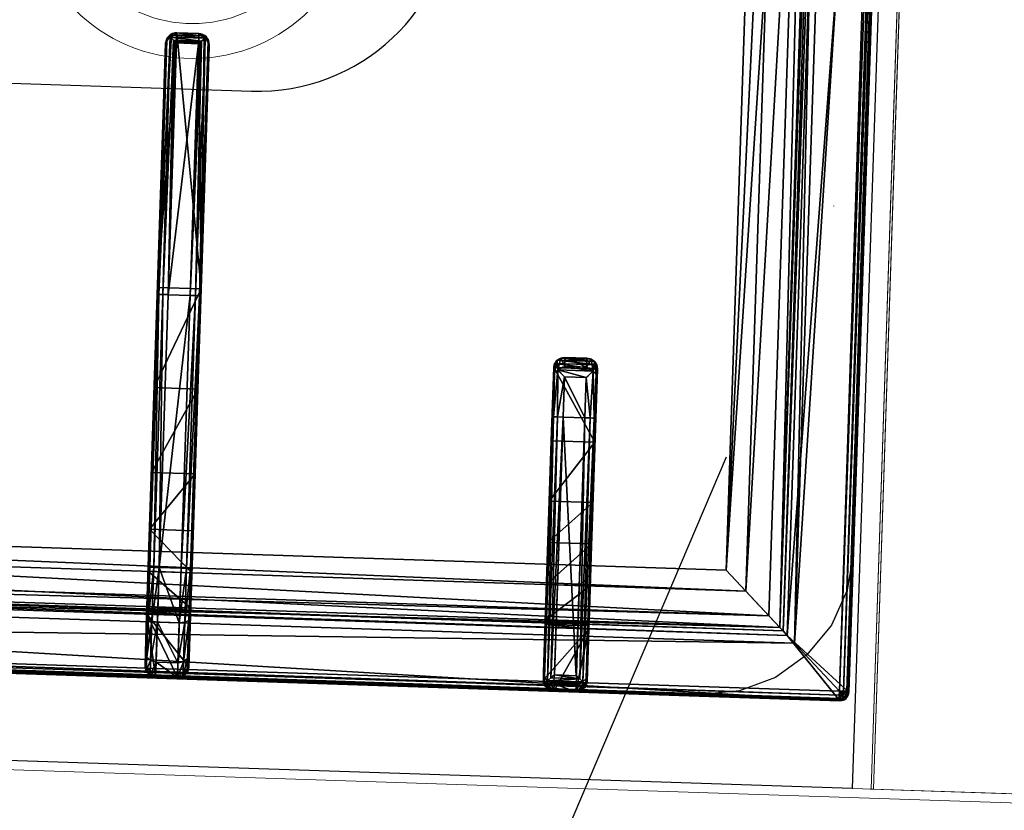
# Model space of a CAD drawing. Header units: millimetres. Extents: x 297264 to 416219, y -77299 to -23696.
# Tile 17 of 187: x 299319 to 299545, y -28634 to -28453. Entities that reach past the tile are written whole.
import ezdxf

# ---------------------------------------------------------------- set-up
doc = ezdxf.new("R2010")
doc.units = ezdxf.units.MM
doc.header["$LTSCALE"] = 2.5
doc.linetypes.add('CONTINUA', pattern=[0])
doc.linetypes.add('DASHDOTX2', pattern=[2, 1, -0.5, 0, -0.5])
doc.layers.add('CKD Equipments', color=252, linetype='Continuous', lineweight=0)
doc.layers.add('HATCH LIGHT', color=250, linetype='Continuous', lineweight=0)
for name, color, linetype in [('CKD-Hood', 1, 'Continuous'), ('IQ_200_3D', 1, 'Continuous'), ('IQ_204_2D', 7, 'CONTINUA'), ('IQ_204_3D', 7, 'Continuous')]:
    doc.layers.add(name, color=color, linetype=linetype)

# ---------------------------------------------------------------- blocks, each defined once
blk = doc.blocks.new('ELECTROLUX-MC7-TOPFYERBRURNERS4')
at = {"layer": 'IQ_200_3D'}
for points, invisible_edges in [([(800, -80.5, 900), (779.66, -117.26, 900), (779.66, -619.74, 900), (800, -655, 900)], 5), ([(778.51, -628.47, 900), (779.66, -619.74, 900), (800, -655, 900)], 10), ([(775.14, -636.62, 900), (778.51, -628.47, 900), (800, -655, 900)], 10), ([(769.77, -643.61, 900), (775.14, -636.62, 900), (800, -655, 900)], 10), ([(762.78, -648.98, 900), (769.77, -643.61, 900), (800, -655, 900)], 10), ([(754.63, -652.35, 900), (762.78, -648.98, 900), (800, -655, 900)], 10), ([(800, -655, 900), (745.89, -653.5, 900), (454.11, -653.5, 900), (400, -655, 900)], 5), ([(745.89, -653.5, 900), (754.63, -652.35, 900), (800, -655, 900)], 10)]:
    blk.add_3dface(points, dxfattribs=dict(at, invisible_edges=invisible_edges))
at = {"layer": 'IQ_204_2D'}
for p, q in [((780, -651.5), (780, -85.5)), ((634.69, -492.25), (635.11, -492.25)), ((635.11, -492.25), (692.24, -492.25)), ((692.24, -492.25), (754.69, -492.25)), ((754.69, -494.75), (754.69, -492.25)), ((754.69, -492.25), (777.19, -492.25)), ((632.19, -494.75), (632.19, -499.75)), ((632.64, -494.75), (632.19, -494.75)), ((632.64, -494.75), (632.64, -499.75)), ((632.73, -494.16), (632.73, -500.34)), ((634.54, -494.75), (634.54, -499.75)), ((692.19, -494.75), (634.54, -494.75)), ((692.19, -494.75), (692.19, -499.75)), ((754.69, -494.75), (692.19, -494.75)), ((754.69, -494.75), (754.69, -499.75)), ((779.69, -494.75), (754.69, -494.75)), ((779.69, -494.75), (779.69, -499.75)), ((632.19, -499.75), (632.64, -499.75)), ((634.54, -499.75), (692.19, -499.75)), ((692.19, -499.75), (754.69, -499.75)), ((754.69, -502.25), (754.69, -499.75)), ((754.69, -499.75), (779.69, -499.75)), ((635.11, -502.25), (634.69, -502.25)), ((692.24, -502.25), (635.11, -502.25)), ((754.69, -502.25), (692.24, -502.25)), ((777.19, -502.25), (754.69, -502.25)), ((708.09, -583.5), (705.96, -583.5)), ((708.09, -583.5), (717.24, -583.5)), ((717.24, -583.5), (777.53, -583.5)), ((703.52, -591), (703.52, -586)), ((703.52, -586), (705.63, -586)), ((705.63, -586), (705.63, -591)), ((717.19, -586), (707.98, -586)), ((707.98, -591), (707.98, -586)), ((717.19, -586), (717.19, -591)), ((778, -586), (717.19, -586)), ((778, -586), (778, -591)), ((780, -586), (780, -591)), ((780, -586), (780, -591)), ((705.63, -591), (703.52, -591)), ((707.98, -591), (717.19, -591)), ((717.19, -591), (778, -591)), ((705.96, -593.5), (708.09, -593.5)), ((717.24, -593.5), (708.09, -593.5)), ((777.53, -593.5), (717.24, -593.5)), ((422, -653.5), (778, -653.5))]:
    blk.add_line(p, q, dxfattribs=at)
blk.add_lwpolyline([(751.02, -112.48), (448.98, -112.48), (448.98, -624.52), (751.02, -624.52)], close=True, dxfattribs=at)
blk.add_lwpolyline([(645, -383.5), (645, -512.25, -1), (555, -512.25), (555, -383.5)], format="xyb", dxfattribs=at)
for centre, start, end in [((777.19, -494.75), 0, 90), ((777.19, -499.75), 270, 0)]:
    blk.add_arc(centre, 2.5, start, end, dxfattribs=at)
at = {"layer": 'IQ_204_2D', "extrusion": (0, 0, -1)}
for centre, major_axis, ratio, start_param, end_param in [((634.69, -494.75), (2.5, 0), 0.99863, 3.141593, 4.712389), ((635.11, -494.75), (0, 2.5), 0.951091, -0.914364, 0), ((692.24, -494.75), (0, 2.5), 0.02182, 4.712389, 6.283185), ((636.11, -494.75), (3.47, 0), 0.720185, 3.141593, 3.380139), ((634.69, -499.75), (-2.5, 0), 0.99863, 4.712389, 6.283185), ((636.11, -499.75), (-3.47, 0), 0.720185, -0.238546, 0), ((692.24, -499.75), (0, 2.5), 0.02182, 3.141593, 4.712389), ((635.11, -499.75), (0, 2.5), 0.951091, 3.141593, 4.055957), ((778, -651.5), (-1.42, 1.42), 0.997265, 2.357564, 3.925621)]:
    blk.add_ellipse(centre, major_axis=major_axis, ratio=ratio, start_param=start_param, end_param=end_param, dxfattribs=at)
at = {"layer": 'IQ_204_2D'}
for centre, major_axis, ratio, start_param, end_param in [((708.09, -586), (0, 2.5), 0.84544, 0, 0.894481), ((717.24, -586), (0, 2.5), 0.02182, 0, 1.570796), ((777.53, -586), (0, 2.5), 0.948965, -0.895145, 0), ((708.09, -586), (1.92, 1.92), 0.8391, 1.592613, 2.268928), ((708.09, -586), (-2.5, 2.5), 0.02182, 0.872665, 1.54898), ((708.09, -591), (-1.92, 1.92), 0.8391, 0.872665, 1.54898), ((708.09, -591), (2.5, 2.5), 0.02182, 1.592613, 2.268928), ((708.09, -591), (0, 2.5), 0.84544, 2.247111, 3.141593), ((717.24, -591), (0, 2.5), 0.02182, 1.570796, 3.141593), ((777.53, -591), (0, 2.5), 0.948965, 3.141593, 4.036737)]:
    blk.add_ellipse(centre, major_axis=major_axis, ratio=ratio, start_param=start_param, end_param=end_param, dxfattribs=at)
for points, knots in [([(633.22, -493.22), (633.07, -493.42), (632.94, -493.63), (632.8, -493.95), (632.76, -494.06), (632.73, -494.16)], [11.917214, 11.917214, 11.917214, 11.917214, 12.775852, 12.775852, 13.165698, 13.165698, 13.165698, 13.165698]), ([(634.54, -494.75), (634.54, -494.75), (634.54, -494.75), (634.54, -494.75), (634.54, -494.75), (634.54, -494.75), (634.54, -494.75), (634.54, -494.74), (634.54, -494.74), (634.54, -494.74), (634.53, -494.74), (634.53, -494.73), (634.53, -494.73), (634.51, -494.71), (634.5, -494.7), (634.48, -494.68), (634.46, -494.66), (634.41, -494.6), (634.37, -494.55), (634.25, -494.41), (634.15, -494.31), (633.97, -494.1), (633.87, -493.99), (633.68, -493.77), (633.59, -493.66), (633.41, -493.44), (633.31, -493.33), (633.22, -493.22)], [8.18857, 8.18857, 8.18857, 8.18857, 8.190334, 8.190334, 8.192098, 8.192098, 8.195626, 8.195626, 8.202682, 8.202682, 8.216794, 8.216794, 8.245018, 8.245018, 8.301466, 8.301466, 8.414361, 8.414361, 8.640152, 8.640152, 9.091733, 9.091733, 9.543315, 9.543315, 9.994896, 9.994896, 10.458359, 10.458359, 10.458359, 10.458359]), ([(632.73, -500.34), (632.76, -500.44), (632.8, -500.55), (632.94, -500.87), (633.07, -501.08), (633.22, -501.28)], [0.764042, 0.764042, 0.764042, 0.764042, 1.153889, 1.153889, 2.012527, 2.012527, 2.012527, 2.012527]), ([(633.22, -501.28), (633.31, -501.17), (633.41, -501.06), (633.59, -500.84), (633.68, -500.73), (633.87, -500.51), (633.97, -500.4), (634.15, -500.19), (634.25, -500.09), (634.37, -499.95), (634.41, -499.9), (634.46, -499.84), (634.48, -499.82), (634.5, -499.8), (634.51, -499.79), (634.53, -499.77), (634.53, -499.77), (634.53, -499.76), (634.54, -499.76), (634.54, -499.76), (634.54, -499.76), (634.54, -499.75), (634.54, -499.75), (634.54, -499.75), (634.54, -499.75), (634.54, -499.75), (634.54, -499.75), (634.54, -499.75)], [5.918265, 5.918265, 5.918265, 5.918265, 6.381728, 6.381728, 6.833309, 6.833309, 7.284891, 7.284891, 7.736472, 7.736472, 7.962263, 7.962263, 8.075158, 8.075158, 8.131606, 8.131606, 8.15983, 8.15983, 8.173942, 8.173942, 8.180998, 8.180998, 8.184526, 8.184526, 8.18629, 8.18629, 8.188054, 8.188054, 8.188054, 8.188054]), ([(705.96, -583.5), (705.81, -583.5), (705.65, -583.51), (705.34, -583.58), (705.18, -583.63), (704.88, -583.75), (704.74, -583.83), (704.47, -584.02), (704.35, -584.12), (704.13, -584.34), (704.03, -584.47), (703.85, -584.74), (703.77, -584.89), (703.65, -585.2), (703.6, -585.36), (703.54, -585.68), (703.52, -585.84), (703.52, -586)], [3.776921, 3.776921, 3.776921, 3.776921, 4.248957, 4.248957, 4.720993, 4.720993, 5.193029, 5.193029, 5.665065, 5.665065, 6.135831, 6.135831, 6.606596, 6.606596, 7.077361, 7.077361, 7.548126, 7.548126, 7.548126, 7.548126]), ([(779.38, -584.44), (779.21, -584.64), (779.01, -584.87), (778.67, -585.25), (778.53, -585.41), (778.26, -585.71), (778.13, -585.86), (778, -586)], [11.858599, 11.858599, 11.858599, 11.858599, 12.773425, 12.773425, 13.35037, 13.35037, 13.927314, 13.927314, 13.927314, 13.927314]), ([(780, -586), (779.99, -585.86), (779.97, -585.71), (779.91, -585.41), (779.86, -585.25), (779.69, -584.87), (779.55, -584.64), (779.38, -584.44)], [0, 0, 0, 0, 0.576945, 0.576945, 1.153889, 1.153889, 2.068716, 2.068716, 2.068716, 2.068716]), ([(703.52, -591), (703.52, -591.16), (703.54, -591.32), (703.6, -591.64), (703.65, -591.8), (703.77, -592.11), (703.85, -592.26), (704.03, -592.53), (704.13, -592.66), (704.35, -592.88), (704.47, -592.98), (704.74, -593.17), (704.88, -593.25), (705.18, -593.37), (705.34, -593.42), (705.65, -593.48), (705.81, -593.5), (705.96, -593.5)], [15.096253, 15.096253, 15.096253, 15.096253, 15.567018, 15.567018, 16.037783, 16.037783, 16.508548, 16.508548, 16.979314, 16.979314, 17.45135, 17.45135, 17.923386, 17.923386, 18.395422, 18.395422, 18.867458, 18.867458, 18.867458, 18.867458]), ([(778, -591), (778.13, -591.14), (778.26, -591.29), (778.53, -591.59), (778.67, -591.75), (779.01, -592.13), (779.21, -592.36), (779.38, -592.56)], [0, 0, 0, 0, 0.576945, 0.576945, 1.153889, 1.153889, 2.068716, 2.068716, 2.068716, 2.068716]), ([(779.38, -592.56), (779.55, -592.36), (779.69, -592.13), (779.86, -591.75), (779.91, -591.59), (779.97, -591.29), (779.99, -591.14), (780, -591)], [11.858599, 11.858599, 11.858599, 11.858599, 12.773425, 12.773425, 13.35037, 13.35037, 13.927314, 13.927314, 13.927314, 13.927314])]:
    blk.add_open_spline(points, degree=3, knots=knots, dxfattribs=at)
at = {"layer": 'IQ_204_3D'}
mesh = blk.add_polyface(dxfattribs=at)
corners = [(779.78, -85.71, 904.1), (780, -85.5, 900), (779.52, -84.72, 904.14), (779.73, -84.5, 900), (778, -83.5, 900), (778.78, -83.98, 904.14), (779, -83.77, 900), (777.79, -83.72, 904.1), (779.48, -85.71, 905.06), (779.29, -84.85, 905), (778.65, -85.21, 905.73), (778.76, -85.71, 905.75), (778.65, -84.21, 905), (777.79, -84.02, 905.06), (778.29, -84.85, 905.73), (777.79, -84.74, 905.75), (777.79, -85.71, 906), (422.21, -85.71, 906), (422.21, -84.74, 905.75), (422.21, -84.02, 905.06), (422.21, -83.72, 904.1), (422, -83.5, 900), (765.45, -638.95, 900), (422, -653.5, 900), (434.55, -638.95, 900), (765.45, -98.05, 900), (780, -651.5, 900), (434.55, -98.05, 900), (420, -85.5, 900), (421, -83.77, 900), (779.73, -652.5, 900), (779, -653.23, 900), (778, -653.5, 900), (420, -651.5, 900), (420.27, -652.5, 900), (421, -653.23, 900), (420.27, -84.5, 900), (421.22, -83.98, 904.14), (420.48, -84.72, 904.14), (420.22, -85.71, 904.1), (421.35, -84.21, 905), (421.71, -84.85, 905.73), (420.71, -84.85, 905), (420.52, -85.71, 905.06), (421.35, -85.21, 905.73), (421.24, -85.71, 905.75), (422.21, -651.29, 906), (421.24, -651.29, 905.75), (420.52, -651.29, 905.06), (420.22, -651.29, 904.1), (420.48, -652.28, 904.14), (421.22, -653.02, 904.14), (422.21, -653.28, 904.1), (420.71, -652.15, 905), (421.35, -651.79, 905.73), (421.35, -652.79, 905), (422.21, -652.98, 905.06), (421.71, -652.15, 905.73), (422.21, -652.26, 905.75), (435.55, -637.95, 899.73), (435.55, -99.05, 899.73), (436.28, -99.78, 899), (436.28, -637.22, 899), (438.88, -634.62, 902.5), (438.88, -102.38, 902.5), (436.31, -637.19, 905.06), (436.31, -99.81, 905.06), (432.81, -96.31, 906), (432.81, -640.69, 906), (448.98, -624.52, 885), (448.98, -112.48, 885), (444.36, -107.86, 885), (444.36, -629.14, 885), (777.79, -653.28, 904.1), (777.79, -652.98, 905.06), (777.79, -651.29, 906), (777.79, -652.26, 905.75), (763.72, -637.22, 899), (764.45, -637.95, 899.73), (764.45, -99.05, 899.73), (763.72, -99.78, 899), (767.19, -640.69, 906), (767.19, -96.31, 906), (778.78, -653.02, 904.14), (779.52, -652.28, 904.14), (779.78, -651.29, 904.1), (778.65, -652.79, 905), (778.29, -652.15, 905.73), (779.29, -652.15, 905), (779.48, -651.29, 905.06), (778.65, -651.79, 905.73), (778.76, -651.29, 905.75), (761.12, -634.62, 902.5), (751.02, -624.52, 885), (763.69, -637.19, 905.06), (755.64, -629.14, 885), (755.64, -107.86, 885), (751.02, -112.48, 885), (761.12, -102.38, 902.5), (763.69, -99.81, 905.06)]
mesh.append_faces([[corners[k] for k in face] for face in [(16, 10, 14), (17, 41, 44), (46, 54, 57), (75, 87, 90)]])
mesh.append_faces([[corners[k] for k in face] for face in [(4, 5, 6), (8, 10, 11), (16, 11, 10), (15, 16, 14), (7, 19, 13), (13, 18, 15), (28, 38, 36), (19, 41, 18), (17, 18, 41), (45, 17, 44), (39, 48, 43), (43, 47, 45), (23, 51, 35), (48, 54, 47), (46, 47, 54), (58, 46, 57), (52, 74, 56), (76, 56, 74), (26, 84, 30), (74, 87, 76), (85, 88, 84), (88, 87, 86), (75, 76, 87), (91, 75, 90), (85, 8, 89), (11, 89, 8)]], dxfattribs={"vtx0": -1})
mesh.append_faces([[corners[k] for k in face] for face in [(16, 15, 17), (22, 23, 24), (25, 26, 22), (27, 21, 25), (21, 28, 29), (6, 1, 4), (4, 25, 21), (24, 28, 27), (35, 33, 23), (26, 25, 1), (23, 22, 32), (17, 45, 46), (75, 81, 46), (81, 16, 82), (46, 67, 17), (17, 82, 16), (93, 72, 69), (72, 93, 95), (70, 71, 97), (97, 95, 93)]], dxfattribs={"vtx0": -1, "vtx1": -1})
mesh.append_faces([[corners[k] for k in face] for face in [(21, 27, 28), (4, 1, 25), (26, 32, 22), (24, 23, 33)]], dxfattribs={"vtx0": -1, "vtx1": -1, "vtx2": -1})
mesh.append_faces([[corners[k] for k in face] for face in [(17, 15, 18), (24, 33, 28), (46, 45, 47), (75, 58, 76), (16, 91, 11)]], dxfattribs={"vtx0": -1, "vtx2": -1})
mesh.append_faces([[corners[k] for k in face] for face in [(0, 1, 2), (5, 2, 6), (8, 0, 9), (5, 12, 2), (5, 7, 12), (12, 13, 14), (12, 14, 9), (2, 9, 0), (10, 9, 14), (19, 18, 13), (4, 21, 7), (30, 31, 26), (34, 33, 35), (20, 21, 37), (38, 37, 36), (19, 20, 40), (38, 42, 37), (38, 39, 42), (42, 43, 44), (42, 44, 40), (37, 40, 20), (41, 40, 44), (48, 47, 43), (28, 33, 39), (49, 33, 50), (51, 50, 35), (48, 49, 53), (51, 55, 50), (51, 52, 55), (55, 56, 57), (55, 57, 53), (50, 53, 49), (54, 53, 57), (24, 27, 59), (61, 62, 60), (63, 64, 65), (67, 68, 66), (69, 70, 63), (61, 71, 62), (73, 74, 52), (58, 56, 76), (32, 73, 23), (62, 77, 59), (22, 24, 78), (27, 25, 60), (80, 61, 79), (73, 32, 83), (84, 83, 30), (74, 73, 86), (88, 89, 90), (88, 86, 84), (83, 84, 86), (92, 93, 63), (68, 81, 65), (92, 63, 94), (72, 95, 62), (95, 96, 77), (98, 97, 92), (81, 82, 94), (98, 92, 99), (77, 80, 78), (25, 22, 79), (0, 8, 85), (91, 89, 11), (80, 96, 61), (70, 97, 64), (64, 98, 66), (82, 67, 99), (1, 0, 26)]], dxfattribs={"vtx1": -1})
mesh.append_faces([[corners[k] for k in face] for face in [(31, 32, 26), (75, 46, 58), (75, 16, 81), (81, 68, 46), (68, 67, 46), (67, 82, 17), (70, 69, 71), (72, 71, 69), (71, 96, 97), (96, 95, 97), (16, 75, 91)]], dxfattribs={"vtx1": -1, "vtx2": -1})
mesh.append_faces([[corners[k] for k in face] for face in [(1, 3, 2), (4, 7, 5), (2, 3, 6), (8, 9, 10), (7, 13, 12), (12, 9, 2), (13, 15, 14), (7, 20, 19), (21, 20, 7), (6, 3, 1), (28, 36, 29), (21, 29, 37), (28, 39, 38), (37, 29, 36), (19, 40, 41), (39, 43, 42), (42, 40, 37), (43, 45, 44), (39, 49, 48), (33, 49, 39), (33, 34, 50), (23, 52, 51), (50, 34, 35), (48, 53, 54), (52, 56, 55), (55, 53, 50), (56, 58, 57), (27, 60, 59), (62, 59, 60), (64, 66, 65), (68, 65, 66), (70, 64, 63), (71, 72, 62), (73, 52, 23), (77, 78, 59), (24, 59, 78), (25, 79, 60), (61, 60, 79), (32, 31, 83), (26, 85, 84), (83, 31, 30), (74, 86, 87), (73, 83, 86), (85, 89, 88), (88, 90, 87), (89, 91, 90), (93, 69, 63), (81, 94, 65), (63, 65, 94), (95, 77, 62), (96, 80, 77), (97, 93, 92), (82, 99, 94), (92, 94, 99), (80, 79, 78), (22, 78, 79), (96, 71, 61), (97, 98, 64), (98, 99, 66), (67, 66, 99), (0, 85, 26)]], dxfattribs={"vtx2": -1})
mesh = blk.add_polyface(dxfattribs=at)
corners = [(634.06, -492.51, 931.06), (633.44, -492.58, 922), (633.22, -493.22, 931.91), (635.11, -492.25, 930.01), (634.69, -492.25, 922), (632.52, -493.5, 922), (632.73, -494.16, 931.11), (632.64, -494.75, 930.59), (632.64, -494.6, 930.62), (632.19, -494.75, 922), (632.66, -494.45, 930.72), (690.6, -492.25, 922), (690.6, -502.25, 922), (634.69, -502.25, 922), (632.52, -501, 922), (633.44, -501.92, 922), (632.19, -499.75, 922), (692.24, -492.25, 932.5), (713.55, -492.25, 917.44), (754.69, -492.25, 932.5), (765.94, -492.25, 929.49), (774.17, -492.25, 921.25), (777.19, -492.25, 900), (765.45, -492.25, 900), (777.19, -492.25, 910), (733.01, -492.25, 904.45), (764.77, -492.25, 899.88), (764.17, -492.25, 899.53), (755.64, -492.25, 885), (746.02, -492.25, 885), (763.72, -492.25, 899), (692.21, -492.58, 933.75), (633.92, -494.04, 932.35), (692.19, -493.5, 934.67), (692.19, -494.75, 935), (634.26, -494.43, 932.45), (634.42, -494.6, 932.47), (634.48, -494.68, 932.48), (634.52, -494.72, 932.48), (634.54, -494.75, 932.48), (754.69, -492.58, 933.75), (766.56, -492.58, 930.57), (754.69, -494.75, 935), (767.02, -493.5, 931.36), (754.69, -493.5, 934.67), (767.19, -494.75, 931.65), (776.05, -493.5, 922.33), (775.25, -492.58, 921.87), (779.69, -494.75, 910), (779.35, -493.5, 910), (776.34, -494.75, 922.5), (778.44, -492.58, 910), (779.69, -494.75, 900), (779.35, -493.5, 900), (778.44, -492.58, 900), (633.22, -501.28, 931.91), (632.73, -500.34, 931.11), (633.92, -500.46, 932.35), (634.26, -500.07, 932.45), (634.42, -499.9, 932.47), (634.48, -499.82, 932.48), (634.54, -499.76, 932.48), (632.64, -499.75, 930.59), (632.64, -499.9, 930.62), (632.66, -500.05, 930.72), (634.06, -501.99, 931.06), (635.11, -502.25, 930.01), (692.24, -502.25, 932.5), (733.01, -502.25, 904.45), (777.19, -502.25, 910), (713.55, -502.25, 917.44), (746.02, -502.25, 885), (763.72, -502.25, 899), (755.64, -502.25, 885), (764.17, -502.25, 899.53), (764.77, -502.25, 899.88), (765.45, -502.25, 900), (777.19, -502.25, 900), (774.17, -502.25, 921.25), (765.94, -502.25, 929.49), (754.69, -502.25, 932.5), (778.44, -501.92, 910), (775.25, -501.92, 921.87), (779.69, -499.75, 910), (776.05, -501, 922.33), (779.35, -501, 910), (776.34, -499.75, 922.5), (767.02, -501, 931.36), (766.56, -501.92, 930.57), (754.69, -499.75, 935), (754.69, -501, 934.67), (767.19, -499.75, 931.65), (754.69, -501.92, 933.75), (778.44, -501.92, 900), (779.69, -499.75, 900), (779.35, -501, 900), (692.21, -501.92, 933.75), (692.19, -501, 934.67), (692.19, -499.75, 935)]
mesh.append_faces([[corners[k] for k in face] for face in [(0, 1, 2), (1, 5, 2), (2, 5, 6), (32, 33, 2), (2, 31, 0), (56, 14, 55), (65, 55, 15), (15, 55, 14), (65, 96, 55), (55, 97, 57)]])
mesh.append_faces([[corners[k] for k in face] for face in [(9, 6, 5), (33, 31, 2), (20, 40, 41), (42, 43, 44), (43, 47, 41), (50, 49, 46), (51, 46, 49), (48, 53, 49), (22, 51, 54), (54, 49, 53), (6, 55, 2), (13, 65, 15), (78, 81, 82), (83, 84, 85), (84, 88, 82), (91, 90, 87), (92, 87, 90), (94, 85, 95), (95, 81, 93), (83, 50, 86), (42, 91, 45), (45, 86, 50), (96, 97, 55), (89, 97, 90), (90, 96, 92), (29, 68, 25), (12, 18, 70), (70, 25, 68)]], dxfattribs={"vtx0": -1})
mesh.append_faces([[corners[k] for k in face] for face in [(5, 11, 9), (13, 14, 12), (11, 17, 18), (24, 18, 21), (30, 25, 27), (19, 40, 20), (56, 10, 64), (7, 9, 62), (66, 12, 67), (68, 69, 70), (71, 72, 68), (70, 67, 12), (69, 81, 78), (22, 52, 23), (95, 77, 94), (80, 92, 67), (97, 96, 90), (34, 98, 42)]], dxfattribs={"vtx0": -1, "vtx1": -1})
mesh.append_faces([[corners[k] for k in face] for face in [(24, 23, 25), (36, 37, 34), (37, 38, 34), (38, 39, 34), (60, 37, 59), (37, 60, 38), (38, 61, 39), (61, 38, 60), (37, 36, 59), (62, 64, 10), (69, 68, 76), (23, 94, 77), (61, 60, 98), (60, 59, 98), (39, 61, 34), (61, 98, 34)]], dxfattribs={"vtx0": -1, "vtx1": -1, "vtx2": -1})
mesh.append_faces([[corners[k] for k in face] for face in [(24, 25, 18), (17, 0, 31), (24, 47, 51), (17, 31, 40), (80, 88, 92), (69, 93, 81), (67, 96, 65), (98, 57, 97), (67, 92, 96)]], dxfattribs={"vtx0": -1, "vtx2": -1})
mesh.append_faces([[corners[k] for k in face] for face in [(0, 3, 1), (10, 6, 9), (1, 4, 5), (4, 3, 11), (22, 23, 24), (28, 29, 30), (3, 0, 17), (35, 36, 34), (20, 41, 21), (43, 45, 46), (43, 41, 44), (48, 49, 50), (50, 46, 45), (47, 21, 41), (40, 44, 41), (40, 31, 44), (52, 53, 48), (51, 49, 54), (55, 57, 2), (58, 35, 57), (58, 59, 35), (32, 2, 57), (6, 10, 56), (8, 7, 10), (63, 64, 62), (14, 56, 16), (64, 63, 16), (13, 12, 66), (77, 69, 76), (78, 82, 79), (84, 86, 87), (84, 82, 85), (89, 90, 91), (91, 87, 86), (88, 79, 82), (81, 85, 82), (77, 93, 69), (85, 81, 95), (48, 50, 83), (91, 86, 45), (52, 48, 94), (54, 53, 22), (76, 23, 77), (66, 67, 65), (58, 57, 98), (71, 68, 29), (18, 25, 70), (71, 29, 73), (73, 28, 72), (23, 76, 26), (72, 30, 74), (27, 26, 74)]], dxfattribs={"vtx1": -1})
mesh.append_faces([[corners[k] for k in face] for face in [(7, 8, 9), (4, 11, 5), (11, 12, 9), (14, 16, 12), (16, 9, 12), (3, 17, 11), (17, 19, 18), (19, 20, 18), (20, 21, 18), (23, 26, 25), (26, 27, 25), (29, 25, 30), (33, 32, 34), (34, 42, 33), (33, 44, 31), (19, 17, 40), (22, 24, 51), (36, 35, 59), (7, 62, 10), (9, 16, 62), (63, 62, 16), (72, 74, 68), (74, 75, 68), (75, 76, 68), (69, 78, 70), (78, 79, 70), (79, 80, 70), (80, 67, 70), (53, 52, 22), (52, 94, 23), (89, 98, 97)]], dxfattribs={"vtx1": -1, "vtx2": -1})
mesh.append_faces([[corners[k] for k in face] for face in [(3, 4, 1), (8, 10, 9), (13, 15, 14), (32, 35, 34), (42, 45, 43), (43, 46, 47), (24, 21, 47), (51, 47, 46), (42, 44, 33), (6, 56, 55), (35, 32, 57), (13, 66, 65), (56, 64, 16), (71, 73, 72), (83, 86, 84), (84, 87, 88), (80, 79, 88), (92, 88, 87), (94, 83, 85), (42, 89, 91), (48, 83, 94), (95, 93, 77), (59, 58, 98), (98, 89, 42), (12, 11, 18), (29, 28, 73), (28, 30, 72), (76, 75, 26), (30, 27, 74), (26, 75, 74)]], dxfattribs={"vtx2": -1})
mesh = blk.add_polyface(dxfattribs=at)
corners = [(707.98, -591, 934.6), (706.44, -584.43, 933.98), (706.44, -592.56, 933.98), (707.98, -586, 934.6), (705.63, -586, 932.53), (705.63, -591, 932.53), (703.71, -591.96, 920.55), (703.52, -591, 920.59), (704.24, -592.77, 920.43), (707.18, -593.25, 933.14), (705.96, -593.5, 920), (708.09, -593.5, 932.1), (705.03, -593.31, 920.24), (703.52, -586, 920.59), (703.71, -585.04, 920.55), (707.18, -583.75, 933.14), (704.24, -584.23, 920.43), (705.03, -583.69, 920.24), (705.96, -583.5, 920), (708.09, -583.5, 932.1), (717.24, -593.5, 932.5), (722.73, -593.5, 912.68), (775.79, -593.5, 932.5), (746.02, -593.5, 885), (763.72, -593.5, 899), (736.51, -593.5, 900.63), (755.64, -593.5, 885), (764.17, -593.5, 899.53), (764.77, -593.5, 899.88), (777.5, -593.5, 900), (765.45, -593.5, 900), (722.73, -583.5, 912.68), (746.02, -583.5, 885), (736.51, -583.5, 900.63), (717.24, -583.5, 932.5), (777.5, -583.5, 900), (765.45, -583.5, 900), (775.79, -583.5, 932.5), (764.77, -583.5, 899.88), (764.17, -583.5, 899.53), (755.64, -583.5, 885), (763.72, -583.5, 899), (778.27, -586, 933.1), (780, -586, 900), (778.1, -585.2, 933.81), (778.75, -583.83, 900), (777.64, -584.44, 934.45), (779.66, -584.75, 900), (776.82, -583.75, 933.58), (780, -591, 900), (778.27, -591, 933.1), (779.66, -592.25, 900), (778.75, -593.16, 900), (717.19, -584.75, 934.67), (717.19, -586, 935), (717.21, -583.83, 933.75), (776.98, -585.2, 934.87), (776.27, -586, 935), (717.19, -591, 935), (776.27, -591, 935), (777.64, -592.56, 934.45), (776.98, -591.8, 934.87), (778.1, -591.8, 933.81), (776.82, -593.25, 933.58), (717.21, -593.16, 933.75), (717.19, -592.25, 934.67)]
mesh.append_faces([[corners[k] for k in face] for face in [(5, 6, 2), (5, 7, 6), (6, 8, 2), (13, 4, 14), (16, 14, 1), (1, 14, 4), (42, 43, 44), (45, 46, 47), (46, 45, 48), (46, 44, 47), (44, 43, 47), (1, 55, 15), (48, 55, 46), (46, 53, 56), (57, 56, 54), (50, 62, 49), (49, 62, 51), (63, 52, 60), (52, 51, 60), (60, 51, 62), (61, 65, 60), (59, 58, 61), (60, 64, 63), (9, 64, 2)]])
mesh.append_faces([[corners[k] for k in face] for face in [(0, 1, 2), (15, 16, 1), (16, 15, 17), (19, 17, 15), (32, 25, 33), (35, 48, 45), (35, 30, 36), (3, 53, 1), (53, 55, 1), (55, 53, 46), (58, 65, 61), (65, 64, 60), (64, 65, 2), (65, 0, 2)]], dxfattribs={"vtx0": -1})
mesh.append_faces([[corners[k] for k in face] for face in [(20, 21, 22), (23, 24, 25), (25, 22, 21), (30, 22, 28), (12, 17, 10), (17, 12, 16), (6, 14, 8), (8, 16, 12), (18, 34, 31), (37, 31, 34), (51, 29, 49), (49, 30, 43)]], dxfattribs={"vtx0": -1, "vtx1": -1})
mesh.append_faces([[corners[k] for k in face] for face in [(25, 28, 22), (37, 38, 33), (35, 43, 30)]], dxfattribs={"vtx0": -1, "vtx1": -1, "vtx2": -1})
mesh.append_faces([[corners[k] for k in face] for face in [(37, 33, 31), (33, 39, 41), (34, 15, 55), (34, 55, 48), (58, 54, 3), (54, 58, 59), (20, 63, 64), (20, 64, 9)]], dxfattribs={"vtx0": -1, "vtx2": -1})
mesh.append_faces([[corners[k] for k in face] for face in [(1, 4, 2), (2, 8, 9), (10, 11, 12), (12, 9, 8), (4, 13, 5), (18, 17, 19), (11, 10, 20), (29, 22, 30), (7, 13, 6), (10, 18, 21), (25, 21, 33), (19, 34, 18), (35, 36, 37), (40, 32, 41), (37, 48, 35), (43, 42, 49), (45, 47, 35), (19, 15, 34), (37, 34, 48), (0, 58, 3), (57, 54, 59), (42, 44, 50), (46, 60, 44), (60, 46, 61), (59, 61, 57), (62, 50, 44), (22, 29, 63), (22, 63, 20), (11, 20, 9), (26, 23, 40), (24, 26, 41), (36, 30, 38), (24, 41, 27), (39, 38, 27)]], dxfattribs={"vtx1": -1})
mesh.append_faces([[corners[k] for k in face] for face in [(10, 21, 20), (24, 27, 25), (27, 28, 25), (13, 14, 6), (14, 16, 8), (36, 38, 37), (38, 39, 33), (32, 33, 41), (47, 43, 35), (29, 30, 49), (3, 54, 53), (58, 0, 65)]], dxfattribs={"vtx1": -1, "vtx2": -1})
mesh.append_faces([[corners[k] for k in face] for face in [(0, 3, 1), (4, 5, 2), (11, 9, 12), (13, 7, 5), (23, 26, 24), (17, 18, 10), (18, 31, 21), (32, 23, 25), (21, 31, 33), (42, 50, 49), (51, 52, 29), (54, 56, 53), (46, 56, 61), (60, 62, 44), (61, 56, 57), (29, 52, 63), (23, 32, 40), (26, 40, 41), (30, 28, 38), (41, 39, 27), (38, 28, 27)]], dxfattribs={"vtx2": -1})
blk = doc.blocks.new('ELECTROLUX-MC-BURNER6')
for radius in [38, 30]:
    blk.add_circle((0, 0), radius)

msp = doc.modelspace()

# ---------------------------------------------------------------- hatches: boundary and pattern name
at = {"layer": 'HATCH LIGHT', "true_color": 0x636466}
h = msp.add_hatch(dxfattribs=at)
h.set_pattern_fill('ANSI32', color=251, scale=6)
h.set_pattern_definition([(45, (233893.35, -46725.026), (-40.411153, 40.411153), []), (45, (233920.29, -46725.026), (-40.411153, 40.411153), [])])
h.paths.add_polyline_path([(311036.19, -32589.97), (310842.25, -32638.82), (311023.79, -33359.69), (298471.14, -33359.58, -0.000263), (298456.61, -33559.58), (311280.4, -33559.7)])
h.paths.add_polyline_path([(298885.09, -25157.06), (298685, -25157.06, -0.011972), (298203.78, -34256.03), (298404.38, -34256.03, 0.01196)])
h.paths.add_polyline_path([(298868.71, -25697.6), (308547.65, -26046.56, 0.003501), (309041.72, -26800.64), (309209.35, -26691.53), (308659.24, -25850.46), (298874.95, -25497.7, -0.000262)])
h = msp.add_hatch(dxfattribs=at)
h.set_pattern_fill('ANSI37', color=251, scale=8)
h.set_pattern_definition([(45, (233893.352, -46725.026), (-17.960512, 17.960512), []), (135, (233893.352, -46725.026), (-17.960512, -17.960512), [])])
edge = h.paths.add_edge_path()
edge.add_line((301662.25, -25798.32), (298868.71, -25697.6))
edge.add_arc((108471.36, -19659.44), 190493.08, 356.5735369, 358.1835586, ccw=False)
edge.add_line((298623.89, -31044.72), (301473.11, -31044.74))
edge.add_line((301473.11, -31044.74), (301599.61, -27535.69))
edge.add_line((301599.61, -27535.69), (301499.68, -27532.09))
edge.add_line((301499.68, -27532.09), (301470.43, -28343.52))
edge.add_line((301470.43, -28343.52), (301470.43, -28343.52))
edge.add_line((301470.43, -28343.52), (301405.58, -30142.35))
edge.add_line((301405.58, -30142.35), (301376.65, -30944.74))
edge.add_line((301376.65, -30944.74), (298744.94, -30944.72))
edge.add_line((298744.94, -30944.72), (298870.96, -27449.28))
edge.add_line((298870.96, -27449.28), (299870.31, -27485.31))
edge.add_line((299870.31, -27485.31), (299911.71, -27486.81))
edge.add_line((299911.71, -27486.81), (299915.31, -27386.87))
edge.add_line((299915.31, -27386.87), (298874.57, -27349.35))
edge.add_line((298874.57, -27349.35), (298930.47, -25799.9))
edge.add_line((298930.47, -25799.9), (300429.5, -25853.94))
edge.add_line((300429.5, -25853.94), (300418.69, -26153.75))
edge.add_line((300418.69, -26153.75), (300395.29, -26801.7))
edge.add_line((300395.29, -26801.7), (300392.65, -26874.86))
edge.add_line((300392.65, -26874.86), (300492.58, -26878.47))
edge.add_line((300492.58, -26878.47), (300529.38, -25857.54))
edge.add_line((300529.38, -25857.54), (301558.71, -25894.65))
edge.add_line((301558.71, -25894.65), (301532.11, -26632.68))
edge.add_line((301532.11, -26632.68), (301632.04, -26636.28))
edge.add_line((301632.04, -26636.28), (301662.25, -25798.32))

# ---------------------------------------------------------------- linework, layer by layer
at = {"layer": 'CKD Equipments'}
for p, q in [((298855.2, -28607.03, -10), (299509.85, -28628.72, -10)), ((299509.85, -28628.72, -10), (299584.8, -28631.2, -10))]:
    msp.add_line(p, q, dxfattribs=at)
at = {"layer": 'CKD Equipments', "elevation": 890}
msp.add_lwpolyline([(298821.38, -29058.27), (298836.28, -28608.52), (299635.84, -28635), (299620.94, -29084.76), (298821.38, -29058.27)], dxfattribs=at)
at = {"layer": 'CKD Equipments'}
for points in [[(299536.33, -27829.16, 640), (298983.63, -27810.85, 640), (298957.15, -28610.41, 640), (299509.85, -28628.72, 640)], [(299536.33, -27829.16, 640), (299509.85, -28628.72, 640), (299509.85, -28628.72, 890), (299536.33, -27829.16, 890)], [(299592.13, -27831, 644.41), (299536.33, -27829.16, 650.54), (299509.85, -28628.72, 650.54), (299565.65, -28630.57, 644.41)], [(299536.33, -27829.16, 650.54), (299536.33, -27829.16, 890), (299509.85, -28628.72, 890), (299509.85, -28628.72, 650.54)], [(299536.33, -27829.16, 890), (299598.3, -27831.21, 890), (299571.81, -28630.77, 890), (299509.85, -28628.72, 890)], [(299540.65, -27829.3, 800.26), (299595.67, -27831.12, 682.2), (299569.19, -28630.68, 682.2), (299514.16, -28628.86, 800.26)], [(299607.48, -27831.51, 867.81), (299541.15, -27829.32, 803.08), (299514.66, -28628.88, 803.08), (299581, -28631.07, 867.81)]]:
    msp.add_3dface(points, dxfattribs=at)
for points, invisible_edges in [([(299540.44, -27829.29, 801.75), (299540.43, -27829.29, 800.99), (299513.94, -28628.85, 800.99), (299513.96, -28628.85, 801.75)], 10), ([(299540.43, -27829.29, 800.99), (299540.65, -27829.3, 800.26), (299514.16, -28628.86, 800.26), (299513.94, -28628.85, 800.99)], 8), ([(299540.69, -27829.3, 802.47), (299540.44, -27829.29, 801.75), (299513.96, -28628.85, 801.75), (299514.21, -28628.86, 802.47)], 10), ([(299541.15, -27829.32, 803.08), (299540.69, -27829.3, 802.47), (299514.21, -28628.86, 802.47), (299514.66, -28628.88, 803.08)], 2), ([(299509.85, -28628.72, 640), (298957.15, -28610.41, 714), (298857.2, -28607.1, 890), (299509.85, -28628.72, 890)], 3), ([(298957.15, -28610.41, 714), (299509.85, -28628.72, 640), (298957.15, -28610.41, 640)], 1)]:
    msp.add_3dface(points, dxfattribs=dict(at, invisible_edges=invisible_edges))
at = {"layer": 'CKD-Hood', "linetype": 'DASHDOTX2', "ltscale": 50, "elevation": 890}
msp.add_lwpolyline([(299873.52, -27632.72), (298780.49, -30195)], dxfattribs=at)

# ---------------------------------------------------------------- block references
at = {"layer": 'CKD Equipments', "xscale": -1, "rotation": 88.10288386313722}
for name, p in [('ELECTROLUX-MC7-TOPFYERBRURNERS4', (298881.69, -27807.47, -10)), ('ELECTROLUX-MC-BURNER6', (299358.8, -28423.6, -10))]:
    msp.add_blockref(name, p, dxfattribs=at)

doc.saveas('drawing.dxf')
